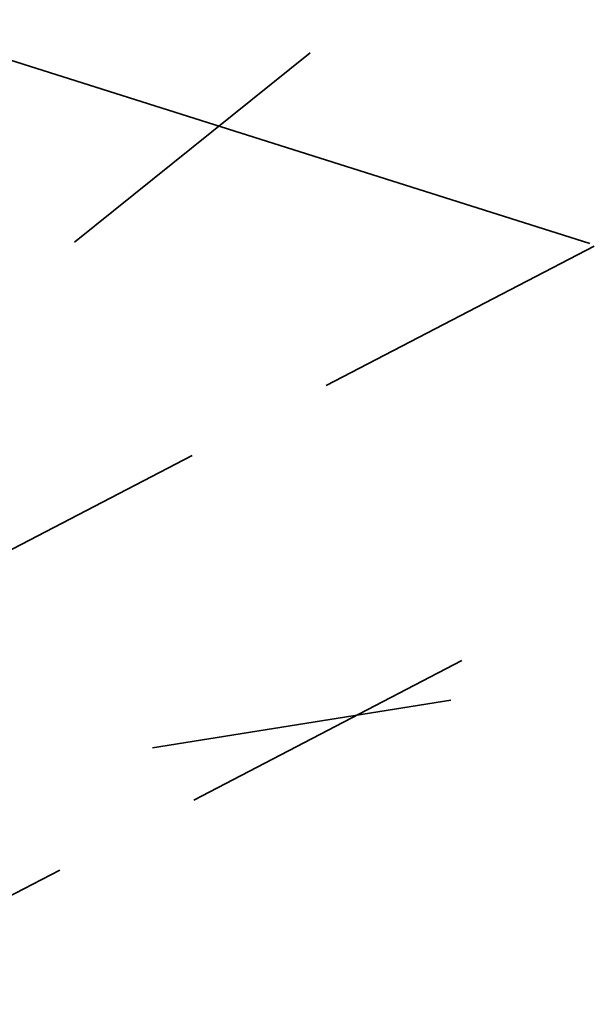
# Model space of a CAD drawing. Header units: metres. Extents: x -11 to 3521450, y 0 to 5943726.
# Tile 88 of 96: x 3521405.36 to 3521411.4, y 5943348.66 to 5943359. Entities that reach past the tile are written whole.
import ezdxf

# ---------------------------------------------------------------- set-up
doc = ezdxf.new("R2010")
doc.units = ezdxf.units.M
for name, pattern in [('AUSGEZOGEN', [2, 1, 1]), ('STRICHLINIE', [19.05, 12.7, -6.35]), ('Verdeckt2', [4.7625, 3.175, -1.5875])]:
    doc.linetypes.add(name, pattern=pattern)
doc.layers.add('IBJ_Bestand', color=7, linetype='Continuous', true_color=0x898989)
doc.layers.add('IBJ_Hilfslinien', color=210, linetype='Continuous', plot=False)
doc.layers.add('IBJ_Sonstiges', color=10, linetype='Continuous')
doc.layers.add('T__VERM', color=3, linetype='Continuous')

# ---------------------------------------------------------------- blocks, each defined once
blk = doc.blocks.new('Druckbereich')
at = {"layer": 'IBJ_Sonstiges', "color": 7, "linetype": 'Verdeckt2', "lineweight": 35}
for p in [(93.74, 157.847, 0), (88.737, 157.847, 0)]:
    blk.add_line(p, (83.733, 167.848, 0), dxfattribs=at)
blk = doc.blocks.new('A$C2bd612a1')
at = {"layer": 'IBJ_Sonstiges', "rotation": 359.9886756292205}
blk.add_blockref('Druckbereich', (-83.351, -168.328, 0), dxfattribs=at)
blk = doc.blocks.new('A$C9e748f13')
at = {"layer": 'T__VERM', "linetype": 'AUSGEZOGEN', "lineweight": 35}
blk.add_blockref('A$C2bd612a1', (1.099, -0.282, 0), dxfattribs=at)
blk = doc.blocks.new('A$C938e4b3e')
at = {"layer": 'IBJ_Sonstiges', "color": 2, "linetype": 'Continuous', "lineweight": 35}
blk.add_blockref('A$C9e748f13', (0.85, 0), dxfattribs=at)

msp = doc.modelspace()

# ---------------------------------------------------------------- linework, layer by layer
at = {"layer": 'IBJ_Bestand', "linetype": 'STRICHLINIE', "lineweight": 35, "ltscale": 0.25}
msp.add_line((3521408.4164, 5943358.6524, 0), (3521398.529, 5943350.7157, 0), dxfattribs=at)
at = {"layer": 'IBJ_Hilfslinien', "linetype": 'AUSGEZOGEN', "lineweight": 35}
msp.add_line((3521281.3927, 5943397.7666), (3521411.3552, 5943356.6509), dxfattribs=at)

# ---------------------------------------------------------------- block references
at = {"layer": 'IBJ_Sonstiges', "linetype": 'AUSGEZOGEN', "lineweight": 35, "rotation": 72.50070068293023}
for p in [(3521397.3986, 5943348.0685, 0), (3521396.0088, 5943343.7136, 0)]:
    msp.add_blockref('A$C938e4b3e', p, dxfattribs=at)

doc.saveas('drawing.dxf')
